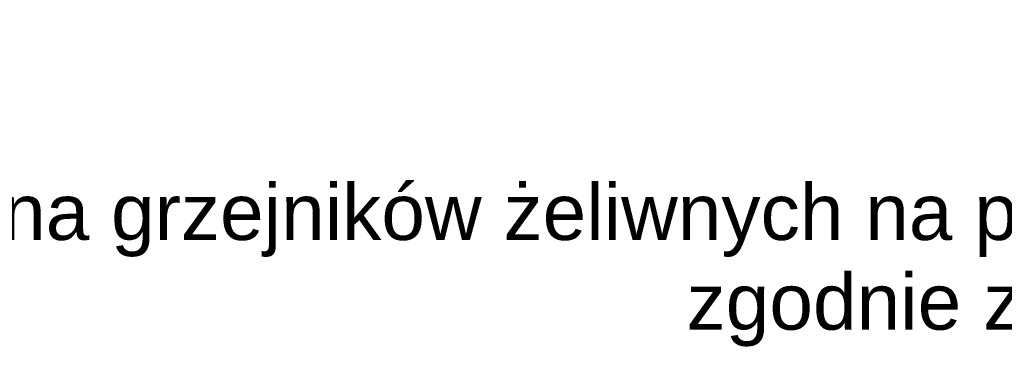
# Model space of a CAD drawing. Header units: millimetres. Extents: x 75543 to 124291, y -109148 to -86372.
# Tile 6 of 99: x 82333 to 84962, y -108689 to -107787. Entities that reach past the tile are written whole.
import ezdxf

# ---------------------------------------------------------------- set-up
doc = ezdxf.new("R2010")
doc.units = ezdxf.units.MM
doc.header["$MEASUREMENT"] = 0
doc.layers.add('Nowe_00 ZMIANY', color=7, linetype='Continuous')
doc.styles.add('STYL_AUTOMATYCZNY_5', font='txt')
doc.dimstyles.new('STYL_AUTOMATYCZNY__8', dxfattribs={"dimtxt": 0.18, "dimasz": 91.2, "dimexe": 0.18, "dimexo": 0.0625, "dimgap": 0, "dimtad": 0, "dimtih": 1, "dimtoh": 1, "dimdec": 4, "dimzin": 0, "dimdsep": 46, "dimcen": 0.09, "dimadec": 0, "dimazin": 0, "dimtfac": 1, "dimtdec": 4, "dimtmove": 0, "dimatfit": 3, "dimldrblk": 'ARROWHEAD_11', "dimfxl": 0, "dimtolj": 1, "dimtzin": 0, "dimarcsym": 0})

# ---------------------------------------------------------------- blocks, each defined once
blk = doc.blocks.new('ARROWHEAD_11')
at = {"color": 0, "linetype": 'Continuous', "lineweight": 0}
blk.add_line((0, 0), (-1, 0), dxfattribs=at)
at = {"color": 0, "linetype": 'Continuous', "lineweight": 0, "const_width": 0.25, "flags": 128}
blk.add_lwpolyline([(-0.125, 0, 1), (0.125, 0, 1)], format="xyb", close=True, dxfattribs=at)

msp = doc.modelspace()

# ---------------------------------------------------------------- texts
at = {"layer": 'Nowe_00 ZMIANY', "insert": (85592.3, -108443), "char_height": 149.931, "attachment_point": 6, "line_spacing_factor": 0.958241, "style": 'STYL_AUTOMATYCZNY_5'}
msp.add_mtext('\\A1;{\\pqr;\\fHelvetica|b0|i0|c0|p0;\\W1.000000;wymiana grzejników żeliwnych na płytowe\\P\\pqr;\\fHelvetica|b0|i0|c0|p0;\\W1.000000;zgodnie z PT IS}', dxfattribs=at)

# ---------------------------------------------------------------- leaders
at = {"layer": 'Nowe_00 ZMIANY', "annotation_type": 0, "has_hookline": 1, "hookline_direction": 1, "text_width": 3890.5}
msp.add_leader([(85873.1, -104605.2), (85873.1, -108443), (85592.3, -108396.4)], dimstyle='STYL_AUTOMATYCZNY__8', dxfattribs=at)

doc.saveas('drawing.dxf')
